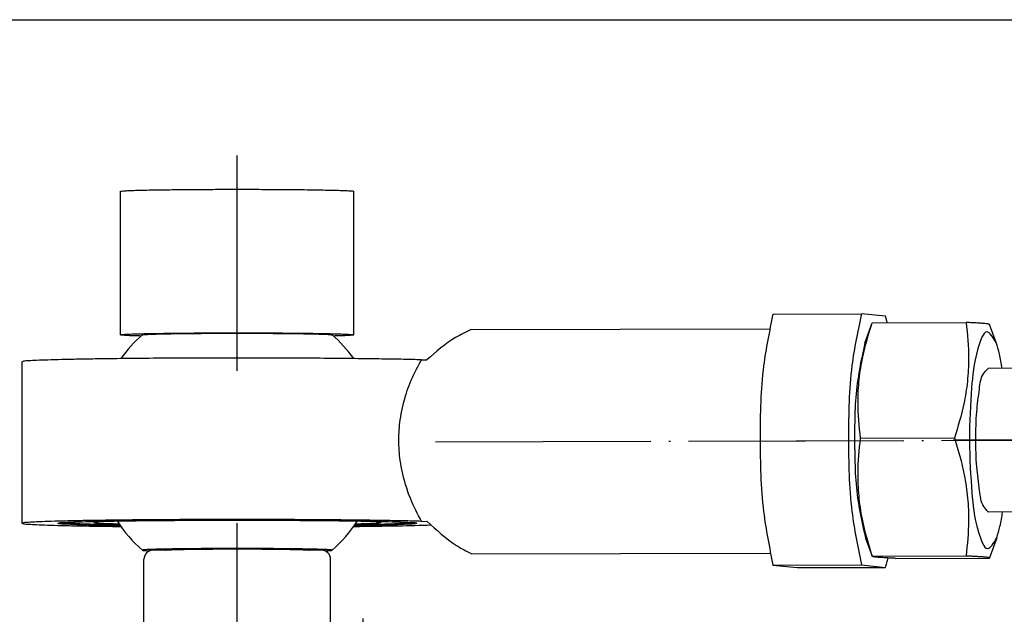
# Model space of a CAD drawing. Header units: millimetres. Extents: x -235 to 2099, y -109 to 485.
# Tile 14 of 39: x 177 to 231, y 326 to 359. Entities that reach past the tile are written whole.
import ezdxf

# ---------------------------------------------------------------- set-up
doc = ezdxf.new("R2010")
doc.units = ezdxf.units.MM
doc.linetypes.add('DOT_CENTER', pattern=[14, 12, -1, 0, -1])
doc.layers.add('1', color=7, linetype='Continuous')
doc.styles.add('CONVERTER_11', font='txt.shx', dxfattribs={"width": 0.9})
doc.dimstyles.new('ME10_DIM_18', dxfattribs={"dimtxt": 2, "dimasz": 2, "dimexe": 1, "dimexo": 1, "dimgap": 1, "dimtad": 1, "dimdsep": 46, "dimtxsty": 'CONVERTER_11', "dimsah": 1, "dimcen": 0.09, "dimclrd": 2, "dimclre": 2, "dimclrt": 2, "dimadec": 0, "dimazin": 0, "dimtfac": 1, "dimtdec": 4, "dimtix": 1, "dimtmove": 0, "dimatfit": 3, "dimfxl": 1, "dimtolj": 1, "dimtzin": 0, "dimarcsym": 0})

# ---------------------------------------------------------------- blocks, each defined once
blk = doc.blocks.new('BLOCK__68', base_point=(158.731, 312.594))
at = {"color": 7, "linetype": 'Continuous'}
for p, q in [((166.831, 329.594), (166.031, 329.594)), ((175.431, 329.594), (174.631, 329.594)), ((184.731, 329.596), (184.031, 329.594)), ((193.431, 329.594), (192.731, 329.596)), ((165.531, 325.294), (165.531, 329.094)), ((175.931, 325.294), (175.931, 329.094)), ((183.531, 325.294), (183.531, 329.094)), ((193.931, 325.294), (193.931, 329.094)), ((159.23, 325.294), (161.455, 325.294)), ((161.455, 325.294), (165.531, 325.294)), ((175.931, 325.294), (183.531, 325.294)), ((198.006, 325.294), (193.931, 325.294)), ((200.231, 325.294), (198.006, 325.294)), ((158.731, 323.794), (158.731, 324.794)), ((200.731, 323.794), (200.731, 324.794)), ((158.731, 316.794), (158.731, 323.794)), ((200.731, 316.794), (200.731, 323.794)), ((162.834, 322.294), (162.027, 320.794)), ((164.627, 322.294), (162.834, 322.294)), ((165.434, 320.794), (164.627, 322.294)), ((194.834, 322.294), (194.027, 320.794)), ((196.627, 322.294), (194.834, 322.294)), ((197.434, 320.794), (196.627, 322.294)), ((162.027, 320.794), (162.834, 319.294)), ((164.627, 319.294), (165.434, 320.794)), ((194.027, 320.794), (194.834, 319.294)), ((196.627, 319.294), (197.434, 320.794)), ((162.834, 319.294), (164.627, 319.294)), ((174.807, 319.22), (173.775, 319.22)), ((184.655, 319.22), (185.687, 319.22)), ((194.834, 319.294), (196.627, 319.294)), ((159.23, 316.294), (165.533, 316.297)), ((165.533, 316.297), (166.033, 316.297)), ((166.831, 316.294), (166.033, 316.297)), ((174.752, 316.294), (174.631, 316.294)), ((184.71, 316.294), (184.831, 316.294)), ((192.631, 316.294), (193.43, 316.297)), ((193.931, 316.294), (193.43, 316.297)), ((200.231, 316.294), (193.931, 316.294))]:
    blk.add_line(p, q, dxfattribs=at)
for centre, radius in [((163.731, 320.794), 3.5), ((195.731, 320.794), 3.5), ((179.731, 317.794), 3.9), ((179.731, 317.794), 3.4)]:
    blk.add_circle(centre, radius, dxfattribs=at)
for centre, radius, start, end in [((166.031, 329.094), 0.5, 90.0042, 180.0036), ((175.431, 329.094), 0.5, 359.9964, 89.9958), ((184.031, 329.094), 0.5, 90.0042, 180.0036), ((193.431, 329.094), 0.5, 359.9964, 89.9958), ((159.231, 324.794), 0.5, 90.0087, 179.9913), ((200.231, 324.794), 0.5, 0.0087, 89.9913), ((163.731, 320.794), 4, 49.8939, 130.1061), ((195.731, 320.794), 4, 49.8939, 130.1061), ((163.677, 320.794), 3.966, 129.5161, 230.4839), ((163.731, 320.794), 4, 130.1061, 229.8939), ((163.784, 320.794), 3.966, 309.5161, 50.4839), ((163.731, 320.794), 4, 310.1061, 49.8939), ((195.677, 320.794), 3.966, 129.5161, 230.4839), ((195.731, 320.794), 4, 130.1061, 229.8939), ((195.784, 320.794), 3.966, 309.5161, 50.4839), ((195.731, 320.794), 4, 310.1061, 49.8939), ((179.731, 317.794), 5.109, 166.2696, 190.3495), ((179.731, 317.794), 5.109, 349.6505, 13.7304), ((163.731, 320.794), 4, 229.8939, 310.1061), ((195.731, 320.794), 4, 229.8939, 310.1061), ((159.23, 316.794), 0.5, 180, 270), ((200.231, 316.794), 0.5, 270, 0), ((179.731, 317.794), 5.2, 196.7659, 343.2341)]:
    blk.add_arc(centre, radius, start, end, dxfattribs=at)
for points, knots in [([(174.631, 329.594), (174.63, 329.593), (174.628, 329.59), (174.62, 329.589), (174.606, 329.586), (174.584, 329.583), (174.553, 329.58), (174.511, 329.577), (174.466, 329.574), (174.419, 329.572), (174.371, 329.569), (174.314, 329.567), (174.245, 329.564), (174.164, 329.562), (174.07, 329.559), (173.988, 329.556), (173.917, 329.555), (173.859, 329.553), (173.789, 329.552), (173.706, 329.55), (173.611, 329.548), (173.503, 329.546), (173.381, 329.544), (173.246, 329.542), (173.096, 329.54), (172.932, 329.538), (172.753, 329.536), (172.513, 329.533), (172.214, 329.531), (171.855, 329.529), (171.487, 329.527), (171.111, 329.526), (170.829, 329.526), (170.639, 329.526), (170.537, 329.526), (170.42, 329.526), (170.29, 329.526), (170.147, 329.527), (169.992, 329.527), (169.828, 329.528), (169.655, 329.528), (169.474, 329.529), (169.286, 329.531), (169.093, 329.532), (168.898, 329.534), (168.708, 329.536), (168.529, 329.538), (168.365, 329.54), (168.215, 329.542), (168.08, 329.544), (167.958, 329.546), (167.85, 329.548), (167.755, 329.55), (167.672, 329.552), (167.602, 329.553), (167.544, 329.555), (167.473, 329.556), (167.391, 329.559), (167.297, 329.562), (167.216, 329.564), (167.147, 329.567), (167.09, 329.569), (167.042, 329.572), (167, 329.574), (166.96, 329.576), (166.921, 329.579), (166.886, 329.582), (166.859, 329.586), (166.84, 329.587), (166.833, 329.592), (166.831, 329.594)], [0, 0, 0, 0, 0.002841, 0.009979, 0.023393, 0.044753, 0.07568, 0.117778, 0.172644, 0.210925, 0.25818, 0.315465, 0.383836, 0.464351, 0.558068, 0.666043, 0.712356, 0.770294, 0.840223, 0.922509, 1.017518, 1.125615, 1.247168, 1.382541, 1.532101, 1.696214, 1.875247, 2.069565, 2.415494, 2.774438, 3.143739, 3.52074, 3.902784, 3.989095, 4.091459, 4.208684, 4.339581, 4.482958, 4.637623, 4.802388, 4.976059, 5.157447, 5.345361, 5.53861, 5.736004, 5.930323, 6.109355, 6.273469, 6.423029, 6.558402, 6.679954, 6.788051, 6.88306, 6.965346, 7.035276, 7.093214, 7.139527, 7.247502, 7.341218, 7.421733, 7.490105, 7.54739, 7.594644, 7.632925, 7.674894, 7.714752, 7.750071, 7.778436, 7.797491, 7.805361, 7.805361, 7.805361, 7.805361]), ([(165.531, 325.294), (165.553, 325.268), (165.597, 325.217), (165.705, 325.092), (165.849, 324.922), (166.182, 324.526), (166.621, 323.982), (167.152, 323.264), (167.585, 322.586), (167.908, 321.928), (168.094, 321.317), (168.144, 320.744), (168.073, 320.19), (167.887, 319.61), (167.562, 318.961), (167.119, 318.278), (166.582, 317.554), (166.195, 317.083), (165.985, 316.827)], [0, 0, 0, 0, 0.102168, 0.204336, 0.493859, 0.770998, 1.757116, 2.589291, 3.450206, 4.166091, 4.782858, 5.352996, 5.877832, 6.447549, 7.17371, 8.049095, 8.88635, 9.877691, 9.877691, 9.877691, 9.877691]), ([(174.731, 323.829), (174.815, 323.939), (174.991, 324.167), (175.274, 324.518), (175.53, 324.825), (175.75, 325.084), (175.866, 325.22), (175.928, 325.291), (175.93, 325.293), (175.931, 325.294)], [0, 0, 0, 0, 0.415947, 0.865818, 1.351893, 1.61335, 1.885381, 1.889786, 1.89419, 1.89419, 1.89419, 1.89419]), ([(184.731, 323.829), (184.646, 323.939), (184.47, 324.167), (184.187, 324.518), (183.932, 324.825), (183.712, 325.084), (183.595, 325.22), (183.533, 325.291), (183.532, 325.293), (183.531, 325.294)], [0, 0, 0, 0, 0.415947, 0.865818, 1.351893, 1.61335, 1.885381, 1.889786, 1.89419, 1.89419, 1.89419, 1.89419]), ([(193.931, 325.294), (193.908, 325.268), (193.864, 325.217), (193.756, 325.092), (193.612, 324.922), (193.279, 324.526), (192.84, 323.982), (192.309, 323.264), (191.876, 322.586), (191.553, 321.928), (191.367, 321.317), (191.317, 320.744), (191.388, 320.19), (191.575, 319.61), (191.899, 318.961), (192.342, 318.278), (192.879, 317.554), (193.266, 317.083), (193.476, 316.827)], [0, 0, 0, 0, 0.102168, 0.204336, 0.493859, 0.770998, 1.757116, 2.589291, 3.450206, 4.166091, 4.782858, 5.352996, 5.877832, 6.447549, 7.17371, 8.049095, 8.88635, 9.877691, 9.877691, 9.877691, 9.877691]), ([(166.307, 323.853), (166.181, 323.954), (165.929, 324.156), (165.519, 324.393), (165.063, 324.593), (164.617, 324.724), (164.159, 324.8), (163.732, 324.825), (163.305, 324.8), (162.866, 324.728), (162.419, 324.601), (161.977, 324.41), (161.548, 324.167), (161.294, 323.965), (161.154, 323.853)], [0, 0, 0, 0, 0.484623, 0.967449, 1.414926, 1.9759, 2.356514, 2.806373, 3.255911, 3.636271, 4.14053, 4.644899, 5.077482, 5.615695, 5.615695, 5.615695, 5.615695]), ([(193.154, 323.853), (193.266, 323.944), (193.517, 324.146), (193.926, 324.386), (194.398, 324.593), (194.867, 324.73), (195.326, 324.803), (195.753, 324.824), (196.156, 324.8), (196.576, 324.731), (197.023, 324.607), (197.483, 324.413), (197.928, 324.157), (198.181, 323.955), (198.307, 323.853)], [0, 0, 0, 0, 0.431302, 0.967428, 1.414905, 1.975878, 2.429181, 2.80635, 3.255889, 3.636249, 4.081645, 4.64485, 5.129352, 5.615667, 5.615667, 5.615667, 5.615667]), ([(173.775, 319.22), (173.719, 319.333), (173.613, 319.548), (173.482, 319.892), (173.386, 320.241), (173.325, 320.673), (173.344, 321.184), (173.491, 321.753), (173.739, 322.324), (174.04, 322.847), (174.379, 323.356), (174.609, 323.665), (174.731, 323.829)], [0, 0, 0, 0, 0.375662, 0.721458, 1.100725, 1.460449, 2.024961, 2.624204, 3.210006, 3.889885, 4.431803, 5.043834, 5.043834, 5.043834, 5.043834]), ([(185.687, 319.22), (185.742, 319.333), (185.849, 319.548), (185.979, 319.892), (186.075, 320.241), (186.136, 320.673), (186.117, 321.184), (185.971, 321.753), (185.722, 322.324), (185.421, 322.847), (185.082, 323.356), (184.852, 323.665), (184.731, 323.829)], [0, 0, 0, 0, 0.375662, 0.721458, 1.100725, 1.460449, 2.024961, 2.624204, 3.210006, 3.889885, 4.431803, 5.043834, 5.043834, 5.043834, 5.043834]), ([(179.731, 322.925), (179.494, 322.915), (178.94, 322.892), (178.168, 322.701), (177.368, 322.369), (176.697, 321.951), (176.042, 321.38), (175.537, 320.77), (175.091, 320.029), (174.91, 319.513), (174.807, 319.22)], [0, 0, 0, 0, 0.710205, 1.660054, 2.364498, 3.305102, 4.015518, 4.963658, 5.668408, 6.598266, 6.598266, 6.598266, 6.598266]), ([(179.731, 322.925), (180.008, 322.912), (180.562, 322.885), (181.368, 322.676), (182.129, 322.35), (182.86, 321.883), (183.475, 321.322), (184.011, 320.643), (184.403, 319.959), (184.579, 319.443), (184.655, 319.22)], [0, 0, 0, 0, 0.830136, 1.660168, 2.482221, 3.305324, 4.252942, 4.963876, 5.89405, 6.598479, 6.598479, 6.598479, 6.598479]), ([(172.147, 319.207), (172.032, 319.202), (171.796, 319.192), (171.444, 319.14), (171.087, 319.077), (170.85, 319.03), (170.731, 319.007)], [0, 0, 0, 0, 0.342944, 0.709074, 1.066245, 1.431852, 1.431852, 1.431852, 1.431852]), ([(172.147, 319.207), (172.429, 319.208), (172.972, 319.211), (173.515, 319.217), (173.775, 319.22)], [0, 0, 0, 0, 0.848537, 1.628092, 1.628092, 1.628092, 1.628092]), ([(174.817, 319.207), (174.815, 319.197), (174.81, 319.177), (174.8, 319.136), (174.785, 319.079), (174.774, 319.033), (174.767, 319.007)], [0, 0, 0, 0, 0.0289034, 0.0624797, 0.1257744, 0.2060368, 0.2060368, 0.2060368, 0.2060368]), ([(174.807, 319.22), (174.807, 319.22), (174.808, 319.218), (174.811, 319.215), (174.813, 319.211), (174.816, 319.208), (174.817, 319.207)], [0, 0, 0, 0, 0.00286628, 0.00573256, 0.01146697, 0.01720259, 0.01720259, 0.01720259, 0.01720259]), ([(184.655, 319.22), (184.654, 319.22), (184.653, 319.218), (184.65, 319.214), (184.647, 319.211), (184.645, 319.207), (184.644, 319.207)], [0, 0, 0, 0, 0.00286628, 0.00573256, 0.0136179, 0.01720259, 0.01720259, 0.01720259, 0.01720259]), ([(184.644, 319.207), (184.646, 319.197), (184.651, 319.177), (184.661, 319.136), (184.676, 319.079), (184.687, 319.033), (184.694, 319.007)], [0, 0, 0, 0, 0.0289034, 0.0624797, 0.1257744, 0.2060368, 0.2060368, 0.2060368, 0.2060368]), ([(187.315, 319.207), (187.032, 319.208), (186.489, 319.211), (185.946, 319.217), (185.687, 319.22)], [0, 0, 0, 0, 0.848537, 1.628092, 1.628092, 1.628092, 1.628092]), ([(187.315, 319.207), (187.429, 319.202), (187.665, 319.192), (188.017, 319.14), (188.375, 319.077), (188.611, 319.03), (188.731, 319.007)], [0, 0, 0, 0, 0.342944, 0.709074, 1.066245, 1.431852, 1.431852, 1.431852, 1.431852]), ([(161.154, 317.734), (161.294, 317.623), (161.547, 317.422), (161.958, 317.188), (162.397, 316.995), (162.866, 316.858), (163.325, 316.785), (163.743, 316.765), (164.147, 316.786), (164.607, 316.861), (165.063, 316.995), (165.519, 317.195), (165.929, 317.431), (166.181, 317.633), (166.307, 317.734)], [0, 0, 0, 0, 0.536313, 0.967687, 1.413969, 1.973094, 2.427834, 2.806001, 3.225593, 3.640696, 4.200523, 4.647283, 5.13058, 5.61568, 5.61568, 5.61568, 5.61568]), ([(198.307, 317.734), (198.181, 317.633), (197.929, 317.431), (197.519, 317.195), (197.064, 316.995), (196.609, 316.861), (196.15, 316.787), (195.732, 316.764), (195.314, 316.786), (194.873, 316.858), (194.416, 316.988), (193.959, 317.185), (193.532, 317.431), (193.28, 317.633), (193.154, 317.734)], [0, 0, 0, 0, 0.484754, 0.967707, 1.413989, 1.973114, 2.387333, 2.806031, 3.225623, 3.640726, 4.143965, 4.64734, 5.130637, 5.615738, 5.615738, 5.615738, 5.615738]), ([(165.985, 316.827), (165.95, 316.783), (165.888, 316.701), (165.831, 316.571), (165.817, 316.46), (165.844, 316.383), (165.882, 316.343), (165.925, 316.316), (165.967, 316.304), (166.006, 316.297), (166.024, 316.297), (166.033, 316.297)], [0, 0, 0, 0, 0.1689421, 0.3089645, 0.4212753, 0.4942878, 0.5454492, 0.58424, 0.6467174, 0.6756555, 0.7014437, 0.7014437, 0.7014437, 0.7014437]), ([(174.704, 316.876), (174.711, 316.844), (174.722, 316.781), (174.741, 316.689), (174.76, 316.605), (174.777, 316.531), (174.792, 316.47), (174.803, 316.426), (174.81, 316.396), (174.812, 316.382), (174.813, 316.376)], [0, 0, 0, 0, 0.099047, 0.1920763, 0.2800118, 0.3568997, 0.4207545, 0.4698618, 0.4921865, 0.5116759, 0.5116759, 0.5116759, 0.5116759]), ([(184.757, 316.876), (184.751, 316.844), (184.739, 316.781), (184.72, 316.689), (184.701, 316.605), (184.684, 316.531), (184.669, 316.47), (184.658, 316.426), (184.651, 316.397), (184.648, 316.383), (184.647, 316.377)], [0, 0, 0, 0, 0.099047, 0.1920763, 0.2800118, 0.3568997, 0.4207545, 0.4698618, 0.4919307, 0.5106304, 0.5106304, 0.5106304, 0.5106304]), ([(193.476, 316.827), (193.511, 316.783), (193.573, 316.701), (193.63, 316.571), (193.643, 316.466), (193.621, 316.389), (193.585, 316.346), (193.536, 316.316), (193.494, 316.304), (193.456, 316.297), (193.438, 316.297), (193.43, 316.297)], [0, 0, 0, 0, 0.1689421, 0.3089645, 0.4212753, 0.4752381, 0.5454314, 0.5842222, 0.6466996, 0.6751602, 0.6995008, 0.6995008, 0.6995008, 0.6995008]), ([(174.631, 316.294), (174.63, 316.295), (174.628, 316.297), (174.62, 316.299), (174.606, 316.302), (174.584, 316.304), (174.553, 316.308), (174.511, 316.311), (174.466, 316.314), (174.419, 316.316), (174.371, 316.318), (174.314, 316.321), (174.245, 316.323), (174.164, 316.326), (174.07, 316.329), (173.957, 316.332), (173.827, 316.335), (173.685, 316.338), (173.541, 316.341), (173.397, 316.344), (173.256, 316.346), (173.119, 316.348), (172.988, 316.349), (172.866, 316.351), (172.754, 316.352), (172.654, 316.353), (172.527, 316.354), (172.368, 316.356), (172.175, 316.357), (171.987, 316.358), (171.806, 316.359), (171.633, 316.36), (171.469, 316.361), (171.315, 316.361), (171.172, 316.362), (171.041, 316.362), (170.924, 316.362), (170.822, 316.362), (170.685, 316.362), (170.513, 316.362), (170.302, 316.362), (170.103, 316.361), (169.915, 316.36), (169.74, 316.36), (169.578, 316.359), (169.43, 316.358), (169.295, 316.357), (169.174, 316.356), (169.068, 316.355), (168.978, 316.355), (168.858, 316.354), (168.708, 316.352), (168.529, 316.35), (168.365, 316.348), (168.215, 316.346), (168.08, 316.344), (167.958, 316.342), (167.85, 316.34), (167.755, 316.338), (167.672, 316.336), (167.602, 316.335), (167.544, 316.333), (167.469, 316.331), (167.375, 316.329), (167.264, 316.325), (167.165, 316.322), (167.079, 316.318), (167.005, 316.314), (166.944, 316.31), (166.896, 316.307), (166.863, 316.302), (166.841, 316.301), (166.833, 316.295), (166.831, 316.294)], [0, 0, 0, 0, 0.002841, 0.009979, 0.023393, 0.044753, 0.07568, 0.117778, 0.172644, 0.210925, 0.25818, 0.315465, 0.383836, 0.464351, 0.558068, 0.666043, 0.804934, 0.947697, 1.092287, 1.236662, 1.378777, 1.51659, 1.648056, 1.77113, 1.88377, 1.983929, 2.069565, 2.266959, 2.460208, 2.648122, 2.82951, 3.003181, 3.167946, 3.322612, 3.465988, 3.596885, 3.714111, 3.816474, 3.902785, 4.124424, 4.335175, 4.534547, 4.72205, 4.897194, 5.05949, 5.208448, 5.343577, 5.464387, 5.570388, 5.661091, 5.736004, 5.930323, 6.109355, 6.273469, 6.423029, 6.558402, 6.679954, 6.788052, 6.88306, 6.965347, 7.035276, 7.093214, 7.139527, 7.262433, 7.373481, 7.472415, 7.558981, 7.632925, 7.694131, 7.741978, 7.776395, 7.79737, 7.805353, 7.805353, 7.805353, 7.805353]), ([(174.813, 316.376), (174.808, 316.369), (174.798, 316.356), (174.782, 316.335), (174.767, 316.314), (174.757, 316.301), (174.752, 316.294)], [0, 0, 0, 0, 0.0254643, 0.051371, 0.0771723, 0.1026278, 0.1026278, 0.1026278, 0.1026278]), ([(184.647, 316.377), (184.652, 316.37), (184.663, 316.356), (184.679, 316.335), (184.694, 316.314), (184.704, 316.301), (184.71, 316.294)], [0, 0, 0, 0, 0.02685, 0.0529546, 0.0787559, 0.1042114, 0.1042114, 0.1042114, 0.1042114]), ([(184.831, 316.294), (184.831, 316.295), (184.833, 316.297), (184.841, 316.299), (184.855, 316.302), (184.877, 316.304), (184.908, 316.308), (184.95, 316.311), (185.007, 316.314), (185.079, 316.318), (185.165, 316.322), (185.264, 316.325), (185.375, 316.329), (185.507, 316.332), (185.659, 316.336), (185.834, 316.34), (186.023, 316.343), (186.224, 316.346), (186.439, 316.349), (186.664, 316.352), (186.843, 316.353), (186.978, 316.355), (187.068, 316.355), (187.174, 316.356), (187.295, 316.357), (187.43, 316.358), (187.578, 316.359), (187.74, 316.36), (187.915, 316.36), (188.103, 316.361), (188.302, 316.362), (188.513, 316.362), (188.731, 316.362), (188.949, 316.362), (189.159, 316.362), (189.358, 316.361), (189.546, 316.36), (189.721, 316.36), (189.883, 316.359), (190.032, 316.358), (190.167, 316.357), (190.287, 316.356), (190.393, 316.355), (190.484, 316.355), (190.604, 316.354), (190.753, 316.352), (190.932, 316.35), (191.096, 316.348), (191.246, 316.346), (191.381, 316.344), (191.503, 316.342), (191.611, 316.34), (191.706, 316.338), (191.789, 316.336), (191.859, 316.335), (191.917, 316.333), (191.993, 316.331), (192.086, 316.329), (192.197, 316.325), (192.296, 316.322), (192.382, 316.318), (192.456, 316.314), (192.517, 316.31), (192.565, 316.307), (192.598, 316.302), (192.62, 316.301), (192.628, 316.295), (192.631, 316.294)], [0, 0, 0, 0, 0.002841, 0.009979, 0.023393, 0.044753, 0.07568, 0.117778, 0.172644, 0.246588, 0.333154, 0.432088, 0.543136, 0.666042, 0.826545, 1.001614, 1.190511, 1.392495, 1.606826, 1.832763, 2.069565, 2.144478, 2.23518, 2.341182, 2.461992, 2.597121, 2.746078, 2.908374, 3.083519, 3.271022, 3.470394, 3.681144, 3.902784, 4.124424, 4.335174, 4.534546, 4.722049, 4.897194, 5.05949, 5.208447, 5.343576, 5.464386, 5.570388, 5.66109, 5.736003, 5.930322, 6.109355, 6.273468, 6.423028, 6.558401, 6.679953, 6.788051, 6.88306, 6.965346, 7.035275, 7.093213, 7.139526, 7.262432, 7.37348, 7.472414, 7.55898, 7.632924, 7.69413, 7.741977, 7.776395, 7.797369, 7.805353, 7.805353, 7.805353, 7.805353])]:
    blk.add_open_spline(points, degree=3, knots=knots, dxfattribs=at)
at = {"layer": '1', "color": 2, "linetype": 'DOT_CENTER'}
for p, q in [((170.731, 323.294), (170.731, 331.094)), ((188.731, 323.294), (188.731, 331.094)), ((163.731, 325.794), (163.731, 315.794)), ((195.731, 325.794), (195.731, 315.794)), ((179.731, 322.694), (179.731, 312.894)), ((168.731, 320.794), (158.731, 320.794)), ((200.731, 320.794), (190.731, 320.794)), ((184.631, 317.794), (174.831, 317.794))]:
    blk.add_line(p, q, dxfattribs=at)
blk = doc.blocks.new('COUPLING_BAR__69', base_point=(176.731, 328.623))
at = {"color": 7, "linetype": 'Continuous'}
for p, q in [((182.231, 341.594), (182.231, 349.593)), ((195.231, 341.594), (195.231, 349.593)), ((218.587, 342.754), (223.511, 342.77)), ((224.856, 342.636), (223.511, 342.77)), ((201.759, 341.885), (218.373, 341.936)), ((223.709, 341.14), (224.107, 342.261)), ((224.114, 342.269), (224.107, 342.261)), ((224.114, 342.269), (229.351, 342.286)), ((231.026, 341.163), (230.662, 342.17)), ((176.731, 340.094), (176.731, 331.096)), ((198.996, 340.203), (199.303, 340.204)), ((293.799, 339.918), (230.573, 339.724)), ((223.462, 335.835), (228.7, 335.851)), ((293.823, 331.918), (230.597, 331.724)), ((198.996, 331.204), (199.303, 331.205)), ((223.743, 330.265), (224.107, 329.258)), ((231.059, 330.288), (230.662, 329.167)), ((201.798, 329.385), (218.412, 329.436)), ((224.107, 329.258), (224.114, 329.271)), ((224.114, 329.271), (229.351, 329.288)), ((218.587, 328.757), (223.511, 328.772)), ((218.587, 328.757), (219.932, 328.623)), ((223.511, 328.772), (224.856, 328.639)), ((225.417, 329.142), (230.655, 329.159)), ((230.662, 329.167), (230.655, 329.159)), ((219.932, 328.623), (224.856, 328.639))]:
    blk.add_line(p, q, dxfattribs=at)
for start, end in [(131.3997, 144.2371), (35.7628, 48.6003), (213.1082, 228.6003), (311.3997, 326.8918)]:
    blk.add_arc((188.731, 335.595), 8, start, end, dxfattribs=at)
for points, knots in [([(182.231, 349.593), (182.251, 349.599), (182.33, 349.62), (182.511, 349.623), (182.802, 349.642), (183.202, 349.653), (183.704, 349.666), (184.303, 349.676), (185.094, 349.688), (186.073, 349.697), (187.226, 349.704), (188.429, 349.707), (189.647, 349.706), (190.461, 349.702), (190.865, 349.7)], [0, 0, 0, 0, 0.063368, 0.244515, 0.538833, 0.940827, 1.444905, 2.045446, 2.736819, 3.818252, 4.98252, 6.196201, 7.425869, 8.638101, 8.638101, 8.638101, 8.638101]), ([(190.865, 349.7), (191.113, 349.698), (191.593, 349.695), (192.285, 349.688), (192.923, 349.68), (193.498, 349.67), (193.979, 349.66), (194.368, 349.65), (194.666, 349.639), (194.901, 349.63), (195.07, 349.616), (195.175, 349.613), (195.219, 349.597), (195.231, 349.593)], [0, 0, 0, 0, 0.743493, 1.438922, 2.07892, 2.656121, 3.163164, 3.52401, 3.822956, 4.058403, 4.22878, 4.332615, 4.369294, 4.369294, 4.369294, 4.369294]), ([(218.587, 342.754), (218.387, 341.796), (217.91, 339.514), (217.846, 335.813), (217.916, 332.08), (218.387, 329.75), (218.587, 328.757)], [0, 0, 0, 0, 2.931969, 6.97981, 11.06572, 14.099827, 14.099827, 14.099827, 14.099827]), ([(223.511, 342.77), (223.311, 341.811), (222.834, 339.529), (222.77, 335.829), (222.84, 332.096), (223.311, 329.765), (223.511, 328.772)], [0, 0, 0, 0, 2.931969, 6.97981, 11.06572, 14.099827, 14.099827, 14.099827, 14.099827]), ([(224.957, 342.272), (224.941, 342.335), (224.909, 342.457), (224.874, 342.578), (224.856, 342.636)], [0, 0, 0, 0, 0.1942972, 0.3782138, 0.3782138, 0.3782138, 0.3782138]), ([(201.759, 341.885), (201.466, 341.748), (200.56, 341.325), (199.81, 340.656), (199.303, 340.204)], [0, 0, 0, 0, 0.96653, 2.989162, 2.989162, 2.989162, 2.989162]), ([(223.462, 335.835), (223.395, 336.502), (223.284, 337.595), (223.374, 339.113), (223.605, 340.606), (223.921, 341.639), (224.114, 342.269)], [0, 0, 0, 0, 2.006211, 3.290212, 4.552116, 6.526882, 6.526882, 6.526882, 6.526882]), ([(229.351, 342.286), (229.419, 341.619), (229.529, 340.526), (229.44, 339.007), (229.209, 337.515), (228.892, 336.481), (228.7, 335.851)], [0, 0, 0, 0, 2.006211, 3.290212, 4.552116, 6.526882, 6.526882, 6.526882, 6.526882]), ([(230.662, 342.17), (230.658, 342.173), (230.647, 342.185), (230.609, 342.193), (230.548, 342.206), (230.451, 342.218), (230.345, 342.228), (230.233, 342.237), (230.121, 342.245), (229.98, 342.254), (229.806, 342.264), (229.592, 342.275), (229.437, 342.282), (229.351, 342.286)], [0, 0, 0, 0, 0.015083, 0.048902, 0.109789, 0.205163, 0.342244, 0.429896, 0.540727, 0.679982, 0.852906, 1.064747, 1.32075, 1.32075, 1.32075, 1.32075]), ([(182.231, 341.594), (182.251, 341.6), (182.33, 341.622), (182.511, 341.624), (182.802, 341.643), (183.202, 341.654), (183.704, 341.667), (184.303, 341.678), (185.094, 341.689), (186.073, 341.698), (187.226, 341.705), (188.429, 341.708), (189.647, 341.707), (190.461, 341.703), (190.865, 341.701)], [0, 0, 0, 0, 0.063368, 0.244515, 0.538833, 0.940827, 1.444905, 2.045446, 2.736819, 3.818252, 4.98252, 6.196201, 7.425869, 8.638101, 8.638101, 8.638101, 8.638101]), ([(183.366, 341.53), (183.254, 341.533), (183.048, 341.538), (182.768, 341.549), (182.545, 341.557), (182.385, 341.572), (182.284, 341.574), (182.242, 341.59), (182.231, 341.594)], [0, 0, 0, 0, 0.33694, 0.61819, 0.841321, 1.003928, 1.10371, 1.139226, 1.139226, 1.139226, 1.139226]), ([(183.44, 341.596), (183.462, 341.601), (183.537, 341.617), (183.7, 341.621), (183.956, 341.635), (184.304, 341.645), (184.783, 341.656), (185.393, 341.666), (186.133, 341.675), (186.95, 341.682), (187.518, 341.684), (187.812, 341.685)], [0, 0, 0, 0, 0.06617, 0.229872, 0.487989, 0.836937, 1.273066, 1.924246, 2.669843, 3.492301, 4.374059, 4.374059, 4.374059, 4.374059]), ([(187.812, 341.685), (188.193, 341.686), (188.947, 341.687), (190.054, 341.684), (191.1, 341.677), (191.991, 341.668), (192.706, 341.655), (193.233, 341.645), (193.624, 341.627), (193.873, 341.622), (193.988, 341.602), (194.021, 341.596)], [0, 0, 0, 0, 1.143045, 2.26309, 3.321585, 4.27998, 4.936249, 5.466338, 5.861384, 6.112591, 6.211678, 6.211678, 6.211678, 6.211678]), ([(190.865, 341.701), (191.113, 341.7), (191.593, 341.696), (192.285, 341.689), (192.923, 341.681), (193.498, 341.672), (193.979, 341.661), (194.368, 341.651), (194.666, 341.64), (194.901, 341.632), (195.07, 341.617), (195.175, 341.615), (195.219, 341.598), (195.231, 341.594)], [0, 0, 0, 0, 0.743493, 1.438922, 2.07892, 2.656121, 3.163164, 3.52401, 3.822956, 4.058403, 4.22878, 4.332615, 4.369294, 4.369294, 4.369294, 4.369294]), ([(195.231, 341.594), (195.219, 341.59), (195.177, 341.574), (195.076, 341.572), (194.916, 341.557), (194.693, 341.549), (194.413, 341.538), (194.207, 341.533), (194.095, 341.53)], [0, 0, 0, 0, 0.035516, 0.135298, 0.297905, 0.521036, 0.802286, 1.139226, 1.139226, 1.139226, 1.139226]), ([(231.026, 341.163), (230.846, 341.457), (230.429, 342.141), (229.774, 340.213), (229.643, 338.528), (229.47, 335.72), (229.661, 332.914), (229.802, 331.23), (230.469, 329.306), (230.882, 329.992), (231.059, 330.288)], [0, 0, 0, 0, 0.787925, 1.828962, 4.052906, 6.982551, 9.912196, 12.136141, 13.177177, 13.965103, 13.965103, 13.965103, 13.965103]), ([(223.709, 341.14), (223.546, 340.399), (223.154, 338.61), (223.118, 335.701), (223.172, 332.792), (223.575, 331.005), (223.743, 330.265)], [0, 0, 0, 0, 2.270711, 5.482662, 8.694612, 10.965323, 10.965323, 10.965323, 10.965323]), ([(231.359, 339.726), (231.315, 339.996), (231.235, 340.483), (231.09, 340.953), (231.026, 341.163)], [0, 0, 0, 0, 0.820153, 1.475923, 1.475923, 1.475923, 1.475923]), ([(198.996, 340.203), (198.66, 340.212), (197.926, 340.231), (196.741, 340.251), (195.397, 340.269), (193.914, 340.284), (192.317, 340.295), (190.522, 340.302), (188.575, 340.305), (186.533, 340.301), (184.564, 340.292), (182.712, 340.277), (181.162, 340.258), (179.925, 340.237), (178.996, 340.218), (178.22, 340.195), (177.604, 340.177), (177.158, 340.145), (176.881, 340.14), (176.762, 340.104), (176.731, 340.094)], [0, 0, 0, 0, 1.009901, 2.202146, 3.554324, 5.044017, 6.648796, 8.346232, 10.430983, 12.488114, 14.472587, 16.339362, 18.043405, 19.121075, 20.052659, 20.83103, 21.449081, 21.899753, 22.176172, 22.273085, 22.273085, 22.273085, 22.273085]), ([(198.996, 331.204), (198.784, 331.612), (198.44, 332.276), (198.042, 333.415), (197.793, 334.517), (197.707, 335.729), (197.792, 336.941), (198.069, 338.16), (198.491, 339.279), (198.843, 339.923), (198.996, 340.203)], [0, 0, 0, 0, 1.375515, 2.240559, 3.612921, 4.751159, 5.873334, 7.246792, 8.488863, 9.445829, 9.445829, 9.445829, 9.445829]), ([(229.89, 335.793), (229.896, 336.299), (229.905, 337.235), (230.08, 338.423), (230.169, 339.325), (230.477, 339.629), (230.573, 339.724)], [0, 0, 0, 0, 1.509878, 2.792503, 3.670379, 4.067596, 4.067596, 4.067596, 4.067596]), ([(224.114, 329.271), (223.911, 329.952), (223.582, 331.051), (223.362, 332.613), (223.29, 334.123), (223.398, 335.193), (223.462, 335.835)], [0, 0, 0, 0, 2.128297, 3.434133, 4.720795, 6.654203, 6.654203, 6.654203, 6.654203]), ([(228.7, 335.851), (228.903, 335.17), (229.231, 334.071), (229.452, 332.51), (229.524, 330.999), (229.416, 329.93), (229.351, 329.288)], [0, 0, 0, 0, 2.128297, 3.434133, 4.720795, 6.654203, 6.654203, 6.654203, 6.654203]), ([(230.597, 331.724), (230.499, 331.823), (230.181, 332.141), (230.089, 333.076), (229.907, 334.305), (229.896, 335.272), (229.89, 335.793)], [0, 0, 0, 0, 0.411176, 1.325196, 2.655423, 4.208566, 4.208566, 4.208566, 4.208566]), ([(231.059, 330.288), (231.122, 330.497), (231.264, 330.969), (231.341, 331.456), (231.384, 331.726)], [0, 0, 0, 0, 0.655456, 1.475922, 1.475922, 1.475922, 1.475922]), ([(198.996, 331.204), (198.66, 331.213), (197.926, 331.232), (196.741, 331.252), (195.397, 331.271), (193.914, 331.285), (192.317, 331.296), (190.522, 331.304), (188.575, 331.306), (186.533, 331.303), (184.564, 331.293), (182.712, 331.278), (181.162, 331.259), (179.925, 331.239), (178.996, 331.219), (178.22, 331.197), (177.604, 331.178), (177.158, 331.146), (176.881, 331.142), (176.762, 331.105), (176.731, 331.096)], [0, 0, 0, 0, 1.009901, 2.202146, 3.554324, 5.044017, 6.648796, 8.346232, 10.430983, 12.488114, 14.472587, 16.339362, 18.043405, 19.121075, 20.052659, 20.83103, 21.449081, 21.899753, 22.176172, 22.273085, 22.273085, 22.273085, 22.273085]), ([(176.731, 331.096), (176.761, 331.086), (176.879, 331.05), (177.154, 331.045), (177.594, 331.014), (178.201, 330.995), (178.963, 330.973), (179.874, 330.954), (180.925, 330.936), (181.7, 330.926), (182.153, 330.921), (182.21, 330.92), (182.239, 330.92)], [0, 0, 0, 0, 0.096139, 0.369753, 0.814878, 1.423926, 2.189127, 3.102658, 4.156679, 5.343339, 5.42903, 5.515106, 5.515106, 5.515106, 5.515106]), ([(178.731, 331.096), (178.764, 331.105), (178.895, 331.14), (179.195, 331.144), (179.677, 331.174), (180.338, 331.191), (181.165, 331.211), (182.15, 331.228), (183.446, 331.245), (185.042, 331.259), (186.909, 331.268), (188.839, 331.271), (190.773, 331.268), (192.481, 331.258), (193.92, 331.246), (195.063, 331.232), (196.073, 331.215), (196.936, 331.197), (197.639, 331.175), (198.169, 331.157), (198.463, 331.135), (198.579, 331.126)], [0, 0, 0, 0, 0.104984, 0.405227, 0.892271, 1.556291, 2.387309, 3.375306, 4.510246, 6.276755, 8.163511, 10.112616, 12.066168, 13.966266, 15.234725, 16.38267, 17.396973, 18.26451, 18.972172, 19.506882, 19.85568, 19.85568, 19.85568, 19.85568]), ([(182.208, 330.963), (181.914, 330.968), (181.366, 330.977), (180.604, 330.993), (179.966, 331.012), (179.456, 331.027), (179.087, 331.054), (178.856, 331.057), (178.756, 331.088), (178.731, 331.096)], [0, 0, 0, 0, 0.880465, 1.644824, 2.286072, 2.797218, 3.171314, 3.401568, 3.482537, 3.482537, 3.482537, 3.482537]), ([(182.172, 331.014), (181.433, 331.022), (180.319, 331.035), (179.207, 331.099), (178.834, 331.121)], [0, 0, 0, 0, 2.217856, 3.340601, 3.340601, 3.340601, 3.340601]), ([(182.37, 331.23), (182.208, 331.227), (181.911, 331.219), (181.507, 331.206), (181.186, 331.195), (180.954, 331.176), (180.808, 331.173), (180.747, 331.151), (180.731, 331.146)], [0, 0, 0, 0, 0.485717, 0.891455, 1.213565, 1.448432, 1.592563, 1.643537, 1.643537, 1.643537, 1.643537]), ([(180.731, 331.146), (180.744, 331.141), (180.797, 331.121), (180.921, 331.118), (181.12, 331.1), (181.395, 331.09), (181.742, 331.077), (181.997, 331.07), (182.136, 331.067)], [0, 0, 0, 0, 0.043932, 0.167384, 0.368559, 0.644598, 0.99252, 1.40931, 1.40931, 1.40931, 1.40931]), ([(196.609, 331.17), (196.423, 331.182), (195.918, 331.213), (195.412, 331.224), (195.091, 331.23)], [0, 0, 0, 0, 0.557929, 1.519298, 1.519298, 1.519298, 1.519298]), ([(195.222, 330.92), (196.054, 330.929), (197.491, 330.946), (198.929, 330.987), (199.534, 331.005)], [0, 0, 0, 0, 2.49519, 4.313252, 4.313252, 4.313252, 4.313252]), ([(198.731, 331.096), (198.705, 331.088), (198.605, 331.057), (198.374, 331.054), (198.005, 331.027), (197.495, 331.012), (196.857, 330.993), (196.095, 330.977), (195.547, 330.968), (195.253, 330.963)], [0, 0, 0, 0, 0.08097, 0.311223, 0.685319, 1.196465, 1.837713, 2.602072, 3.482537, 3.482537, 3.482537, 3.482537]), ([(198.628, 331.121), (198.254, 331.099), (197.142, 331.035), (196.028, 331.022), (195.289, 331.014)], [0, 0, 0, 0, 1.122781, 3.340544, 3.340544, 3.340544, 3.340544]), ([(195.326, 331.067), (195.464, 331.07), (195.719, 331.077), (196.066, 331.09), (196.341, 331.1), (196.54, 331.118), (196.664, 331.121), (196.717, 331.141), (196.731, 331.146)], [0, 0, 0, 0, 0.41679, 0.764712, 1.040751, 1.241926, 1.365378, 1.40931, 1.40931, 1.40931, 1.40931]), ([(196.731, 331.146), (196.726, 331.149), (196.71, 331.159), (196.667, 331.162), (196.631, 331.167), (196.609, 331.17)], [0, 0, 0, 0, 0.0157865, 0.0571324, 0.125062, 0.125062, 0.125062, 0.125062]), ([(198.579, 331.126), (198.606, 331.122), (198.651, 331.116), (198.705, 331.113), (198.725, 331.099), (198.731, 331.096)], [0, 0, 0, 0, 0.084912, 0.1365943, 0.1563274, 0.1563274, 0.1563274, 0.1563274]), ([(199.303, 331.205), (199.83, 330.721), (200.596, 330.018), (201.512, 329.535), (201.798, 329.385)], [0, 0, 0, 0, 2.132288, 3.098033, 3.098033, 3.098033, 3.098033]), ([(194.021, 329.594), (194.02, 329.595), (194.019, 329.597), (194.015, 329.605), (193.996, 329.603), (193.971, 329.61), (193.932, 329.613), (193.876, 329.618), (193.816, 329.622), (193.753, 329.625), (193.688, 329.628), (193.609, 329.632), (193.514, 329.635), (193.402, 329.639), (193.27, 329.643), (193.103, 329.648), (192.901, 329.653), (192.664, 329.658), (192.408, 329.662), (192.134, 329.667), (191.843, 329.671), (191.537, 329.674), (191.171, 329.678), (190.745, 329.681), (190.259, 329.685), (189.758, 329.687), (189.247, 329.688), (188.731, 329.688), (188.214, 329.688), (187.703, 329.687), (187.203, 329.685), (186.716, 329.681), (186.29, 329.678), (185.924, 329.674), (185.618, 329.671), (185.327, 329.667), (185.053, 329.662), (184.797, 329.658), (184.56, 329.653), (184.363, 329.648), (184.198, 329.644), (184.057, 329.639), (183.915, 329.634), (183.781, 329.629), (183.669, 329.623), (183.585, 329.618), (183.529, 329.613), (183.49, 329.61), (183.466, 329.604), (183.45, 329.604), (183.444, 329.598), (183.441, 329.595), (183.44, 329.594)], [0, 0, 0, 0, 0.003513, 0.007026, 0.026003, 0.049663, 0.087885, 0.142868, 0.217821, 0.268997, 0.332964, 0.411334, 0.505716, 0.617721, 0.748961, 0.901047, 1.118831, 1.356406, 1.612756, 1.886864, 2.177713, 2.484285, 2.805564, 3.275549, 3.763201, 4.264896, 4.777008, 5.295915, 5.814821, 6.326934, 6.828628, 7.31628, 7.786265, 8.107544, 8.414117, 8.704965, 8.979073, 9.235423, 9.472998, 9.690782, 9.826626, 9.970006, 10.113786, 10.25083, 10.374008, 10.44896, 10.503943, 10.542166, 10.565355, 10.581008, 10.586123, 10.591237, 10.591237, 10.591237, 10.591237]), ([(183.44, 329.594), (183.444, 329.592), (183.457, 329.587), (183.484, 329.584), (183.506, 329.581), (183.519, 329.58)], [0, 0, 0, 0, 0.01331692, 0.04020657, 0.08092681, 0.08092681, 0.08092681, 0.08092681]), ([(183.519, 329.58), (183.564, 329.576), (183.675, 329.568), (183.785, 329.563), (183.85, 329.56)], [0, 0, 0, 0, 0.1353347, 0.3314815, 0.3314815, 0.3314815, 0.3314815]), ([(184.731, 329.596), (184.74, 329.599), (184.775, 329.61), (184.857, 329.612), (184.988, 329.622), (185.171, 329.628), (185.403, 329.635), (185.703, 329.642), (186.072, 329.648), (186.509, 329.654), (186.988, 329.659), (187.501, 329.663), (187.855, 329.664), (188.036, 329.665)], [0, 0, 0, 0, 0.028532, 0.109876, 0.243042, 0.426506, 0.65868, 0.937962, 1.327673, 1.766574, 2.247594, 2.763658, 3.307694, 3.307694, 3.307694, 3.307694]), ([(188.036, 329.665), (188.269, 329.665), (188.733, 329.666), (189.42, 329.665), (190.083, 329.662), (190.708, 329.657), (191.231, 329.651), (191.65, 329.644), (191.964, 329.637), (192.226, 329.63), (192.435, 329.624), (192.586, 329.613), (192.68, 329.611), (192.72, 329.599), (192.731, 329.596)], [0, 0, 0, 0, 0.699797, 1.391697, 2.06028, 2.690126, 3.265816, 3.63019, 3.945285, 4.208648, 4.417835, 4.570418, 4.664029, 4.69684, 4.69684, 4.69684, 4.69684]), ([(193.611, 329.56), (193.667, 329.563), (193.766, 329.567), (193.891, 329.576), (193.972, 329.58), (194.01, 329.591), (194.021, 329.594)], [0, 0, 0, 0, 0.1697129, 0.2959468, 0.3771806, 0.4122802, 0.4122802, 0.4122802, 0.4122802]), ([(225.417, 329.142), (225.33, 329.146), (225.171, 329.154), (224.952, 329.165), (224.773, 329.175), (224.629, 329.184), (224.513, 329.193), (224.401, 329.202), (224.297, 329.213), (224.205, 329.224), (224.15, 329.237), (224.118, 329.245), (224.109, 329.255), (224.107, 329.258)], [0, 0, 0, 0, 0.261925, 0.478866, 0.656171, 0.799193, 0.91328, 1.003783, 1.137366, 1.226636, 1.280688, 1.308796, 1.320865, 1.320865, 1.320865, 1.320865]), ([(229.351, 329.288), (229.43, 329.284), (229.576, 329.277), (229.778, 329.267), (229.948, 329.258), (230.088, 329.249), (230.204, 329.241), (230.298, 329.234), (230.361, 329.228), (230.407, 329.224), (230.446, 329.22), (230.497, 329.214), (230.55, 329.206), (230.599, 329.199), (230.633, 329.188), (230.659, 329.181), (230.661, 329.17), (230.662, 329.167)], [0, 0, 0, 0, 0.237049, 0.438027, 0.60659, 0.746394, 0.861096, 0.954353, 1.029819, 1.051281, 1.093365, 1.147291, 1.204302, 1.255697, 1.293406, 1.314936, 1.325574, 1.325574, 1.325574, 1.325574]), ([(224.856, 328.639), (224.882, 328.722), (224.936, 328.895), (224.98, 329.071), (225.003, 329.162)], [0, 0, 0, 0, 0.2605413, 0.5438925, 0.5438925, 0.5438925, 0.5438925])]:
    blk.add_open_spline(points, degree=3, knots=knots, dxfattribs=at)
at = {"layer": '1', "color": 2, "linetype": 'DOT_CENTER'}
for p, q in [((188.731, 339.594), (188.731, 351.593)), ((199.778, 335.629), (305.923, 335.956)), ((199.778, 335.629), (220.393, 335.692)), ((233.043, 335.732), (228.642, 335.718))]:
    blk.add_line(p, q, dxfattribs=at)
blk = doc.blocks.new('COUPLING_BAR_BLOCK__70', base_point=(158.731, 312.594))
for name, p in [('COUPLING_BAR__69', (176.731, 328.623)), ('BLOCK__68', (158.731, 312.594))]:
    blk.add_blockref(name, p)
blk = doc.blocks.new('READING_HEAD__72', base_point=(116.731, 312.594))
blk.add_blockref('COUPLING_BAR_BLOCK__70', (158.731, 312.594))
blk = doc.blocks.new('PB_920__84', base_point=(-72.269, 290.294))
blk.add_blockref('READING_HEAD__72', (116.731, 312.594))
blk = doc.blocks.new('*D128')
at = {"layer": '1', "color": 2, "linetype": 'Continuous'}
for p, q in [((-72.269, 298.558), (-72.269, 360.157)), ((251.731, 298.558), (251.731, 360.157)), ((-72.269, 359.157), (251.731, 359.157))]:
    blk.add_line(p, q, dxfattribs=at)
at = {"layer": '1', "color": 2}
for points in [[(-70.269, 359.42), (-70.269, 358.894), (-72.269, 359.157)], [(249.731, 358.894), (249.731, 359.42), (251.731, 359.157)]]:
    blk.add_solid(points, dxfattribs=at)
at = {"layer": '1', "color": 2, "insert": (83.405, 360.157), "char_height": 2, "attachment_point": 7, "rotation": 0.0001, "line_spacing_factor": 0.60024, "style": 'CONVERTER_11'}
blk.add_mtext('CM+144', dxfattribs=at)
blk = doc.blocks.new('Inferior1', base_point=(83, 320))
blk.add_blockref('PB_920__84', (-72.269, 290.294))
at = {"layer": '1'}
dim = blk.add_linear_dim(base=(-72.269, 359.157), p1=(251.731, 297.558), p2=(-72.269, 297.558), text='CM+144', dimstyle='ME10_DIM_18', dxfattribs=at)
dim.commit()
dim.dimension.update_dxf_attribs({"geometry": '*D128', "text_midpoint": (88.205, 361.157), "text_rotation": 0.0001})

msp = doc.modelspace()

# ---------------------------------------------------------------- block references
msp.add_blockref('Inferior1', (83, 320))

doc.saveas('drawing.dxf')
